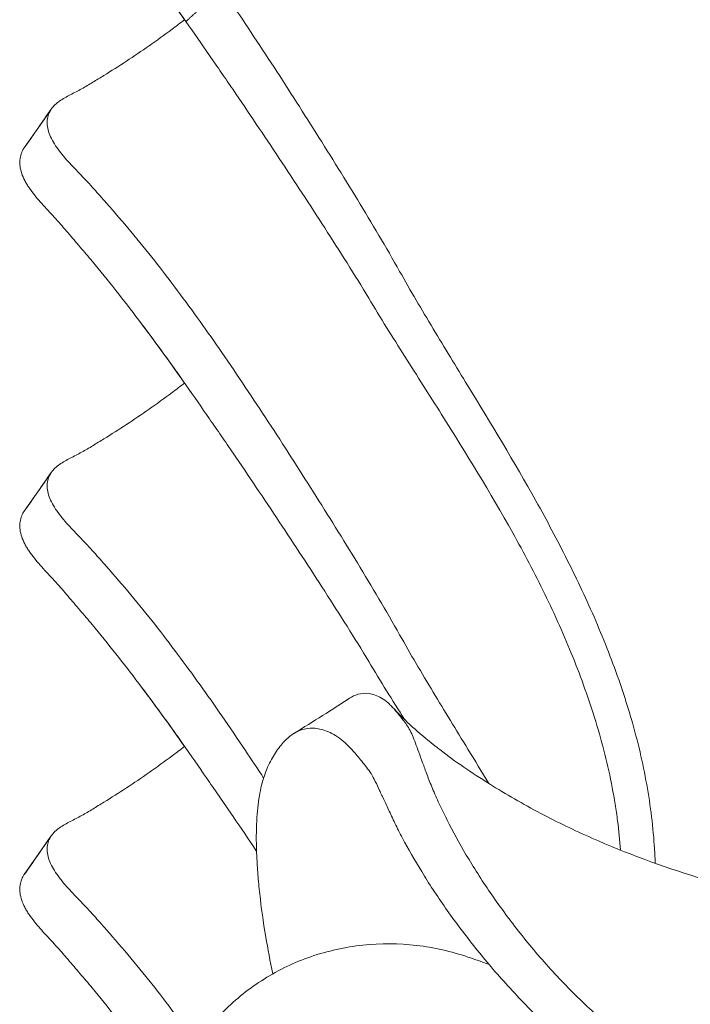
# Model space of a CAD drawing. Header units: centimetres. Extents: x -28 to 145, y -313 to 96.
# Tile 25 of 64: x -25 to -16, y -93 to -80. Entities that reach past the tile are written whole.
import ezdxf

# ---------------------------------------------------------------- set-up
doc = ezdxf.new("R2010")
doc.units = ezdxf.units.CM
doc.layers.add('Main lines', color=7, linetype='Continuous', lineweight=13, true_color=0x000000)
doc.layers.add('Predefinito', color=7, linetype='Continuous', true_color=0x000000)

# ---------------------------------------------------------------- blocks, each defined once
blk = doc.blocks.new('CB-298_Petal_Stacked_2D_Front')
at = {"layer": 'Main lines'}
blk.add_line((-25.07, 107.696), (-24.716, 108.203), dxfattribs=at)
blk.add_line((-25.07, 107.696), (-24.716, 108.203), dxfattribs=at)
for points in [[(-25.07, 117.241), (-24.727, 117.732), (-24.716, 117.749)], [(-25.07, 117.241), (-24.727, 117.732), (-24.716, 117.749)], [(-25.07, 112.469), (-24.727, 112.959), (-24.716, 112.976)], [(-25.07, 112.469), (-24.727, 112.959), (-24.716, 112.976)]]:
    blk.add_lwpolyline(points, dxfattribs=at)
for points, knots in [([(-22.948, 118.899), (-23.138, 119.17), (-23.332, 119.437), (-23.728, 119.964), (-23.93, 120.223), (-24.191, 120.539), (-24.244, 120.601), (-24.35, 120.726), (-24.402, 120.788), (-24.508, 120.911), (-24.56, 120.972), (-24.641, 121.063), (-24.669, 121.093), (-24.724, 121.153), (-24.752, 121.183), (-24.835, 121.273), (-24.889, 121.333), (-24.962, 121.424), (-24.985, 121.455), (-25.017, 121.502), (-25.027, 121.518), (-25.046, 121.55), (-25.056, 121.566), (-25.081, 121.614), (-25.094, 121.646), (-25.115, 121.708), (-25.122, 121.739), (-25.13, 121.798), (-25.131, 121.826), (-25.126, 121.881), (-25.12, 121.907), (-25.103, 121.957), (-25.092, 121.98), (-25.076, 122.006), (-25.073, 122.01), (-25.07, 122.014)], [44.040833, 44.040833, 44.040833, 44.040833, 54.228804, 54.228804, 64.416776, 64.416776, 66.963769, 66.963769, 69.510761, 69.510761, 72.057754, 72.057754, 73.331251, 73.331251, 74.604747, 74.604747, 77.15174, 77.15174, 78.425236, 78.425236, 79.061985, 79.061985, 79.698733, 79.698733, 80.972229, 80.972229, 82.245726, 82.245726, 83.519222, 83.519222, 84.792719, 84.792719, 86.066215, 86.066215, 86.322643, 86.322643, 86.322643, 86.322643]), ([(-22.965, 118.923), (-23.149, 119.186), (-23.338, 119.445), (-23.728, 119.964), (-23.93, 120.223), (-24.191, 120.539), (-24.244, 120.601), (-24.35, 120.726), (-24.402, 120.788), (-24.508, 120.911), (-24.56, 120.972), (-24.641, 121.063), (-24.669, 121.093), (-24.724, 121.153), (-24.752, 121.183), (-24.835, 121.273), (-24.889, 121.333), (-24.962, 121.424), (-24.985, 121.455), (-25.017, 121.502), (-25.027, 121.518), (-25.046, 121.55), (-25.056, 121.566), (-25.081, 121.614), (-25.094, 121.646), (-25.115, 121.708), (-25.122, 121.739), (-25.13, 121.798), (-25.131, 121.826), (-25.126, 121.881), (-25.12, 121.907), (-25.103, 121.957), (-25.092, 121.98), (-25.076, 122.006), (-25.073, 122.01), (-25.07, 122.014)], [1842.648707, 1842.648707, 1842.648707, 1842.648707, 1852.533202, 1852.533202, 1862.721173, 1862.721173, 1865.268166, 1865.268166, 1867.815159, 1867.815159, 1870.362151, 1870.362151, 1871.635648, 1871.635648, 1872.909144, 1872.909144, 1875.456137, 1875.456137, 1876.729634, 1876.729634, 1877.366382, 1877.366382, 1878.00313, 1878.00313, 1879.276626, 1879.276626, 1880.550123, 1880.550123, 1881.823619, 1881.823619, 1883.097116, 1883.097116, 1884.370612, 1884.370612, 1884.62704, 1884.62704, 1884.62704, 1884.62704]), ([(-22.965, 118.923), (-23.149, 119.186), (-23.338, 119.445), (-23.728, 119.964), (-23.93, 120.223), (-24.191, 120.539), (-24.244, 120.601), (-24.35, 120.726), (-24.402, 120.788), (-24.508, 120.911), (-24.56, 120.972), (-24.641, 121.063), (-24.669, 121.093), (-24.724, 121.153), (-24.752, 121.183), (-24.835, 121.273), (-24.889, 121.333), (-24.962, 121.424), (-24.985, 121.455), (-25.017, 121.502), (-25.027, 121.518), (-25.046, 121.55), (-25.056, 121.566), (-25.081, 121.614), (-25.094, 121.646), (-25.115, 121.708), (-25.122, 121.739), (-25.13, 121.798), (-25.131, 121.826), (-25.126, 121.881), (-25.12, 121.907), (-25.103, 121.957), (-25.092, 121.98), (-25.076, 122.006), (-25.073, 122.01), (-25.07, 122.014)], [1842.648707, 1842.648707, 1842.648707, 1842.648707, 1852.533202, 1852.533202, 1862.721173, 1862.721173, 1865.268166, 1865.268166, 1867.815159, 1867.815159, 1870.362151, 1870.362151, 1871.635648, 1871.635648, 1872.909144, 1872.909144, 1875.456137, 1875.456137, 1876.729634, 1876.729634, 1877.366382, 1877.366382, 1878.00313, 1878.00313, 1879.276626, 1879.276626, 1880.550123, 1880.550123, 1881.823619, 1881.823619, 1883.097116, 1883.097116, 1884.370612, 1884.370612, 1884.62704, 1884.62704, 1884.62704, 1884.62704]), ([(-22.475, 119.324), (-22.371, 119.174), (-22.268, 119.023), (-22.066, 118.719), (-21.965, 118.567), (-21.765, 118.261), (-21.666, 118.108), (-21.469, 117.8), (-21.371, 117.646), (-21.176, 117.337), (-21.079, 117.182), (-20.885, 116.872), (-20.789, 116.716), (-20.504, 116.248), (-20.318, 115.934), (-20.14, 115.617)], [485.337378, 485.337378, 485.337378, 485.337378, 490.896868, 490.896868, 496.456358, 496.456358, 502.015848, 502.015848, 507.575339, 507.575339, 513.134829, 513.134829, 518.694319, 518.694319, 529.8133, 529.8133, 529.8133, 529.8133]), ([(-24.716, 117.749), (-24.702, 117.769), (-24.685, 117.788), (-24.649, 117.823), (-24.628, 117.839), (-24.564, 117.885), (-24.516, 117.911), (-24.441, 117.95), (-24.416, 117.962), (-24.366, 117.988), (-24.342, 118.001), (-24.268, 118.042), (-24.219, 118.071), (-24.123, 118.13), (-24.074, 118.16), (-23.927, 118.251), (-23.828, 118.313), (-23.63, 118.443), (-23.531, 118.511), (-23.331, 118.651), (-23.231, 118.723), (-23.075, 118.839), (-23.02, 118.881), (-22.965, 118.923)], [87.397733, 87.397733, 87.397733, 87.397733, 88.626917, 88.626917, 89.888374, 89.888374, 92.411288, 92.411288, 93.672745, 93.672745, 94.934202, 94.934202, 97.457116, 97.457116, 99.98003, 99.98003, 105.025858, 105.025858, 110.071686, 110.071686, 115.117514, 115.117514, 117.880028, 117.880028, 117.880028, 117.880028]), ([(-24.716, 117.749), (-24.702, 117.769), (-24.685, 117.788), (-24.649, 117.823), (-24.628, 117.839), (-24.564, 117.885), (-24.516, 117.911), (-24.441, 117.95), (-24.416, 117.962), (-24.366, 117.988), (-24.342, 118.001), (-24.268, 118.042), (-24.219, 118.071), (-24.123, 118.13), (-24.074, 118.16), (-23.927, 118.251), (-23.828, 118.313), (-23.63, 118.443), (-23.531, 118.511), (-23.331, 118.651), (-23.231, 118.723), (-23.075, 118.839), (-23.02, 118.881), (-22.965, 118.923)], [1812.166052, 1812.166052, 1812.166052, 1812.166052, 1813.395251, 1813.395251, 1814.656723, 1814.656723, 1817.179666, 1817.179666, 1818.441138, 1818.441138, 1819.70261, 1819.70261, 1822.225554, 1822.225554, 1824.748498, 1824.748498, 1829.794385, 1829.794385, 1834.840273, 1834.840273, 1839.88616, 1839.88616, 1842.648707, 1842.648707, 1842.648707, 1842.648707]), ([(-24.716, 117.749), (-24.702, 117.769), (-24.685, 117.788), (-24.649, 117.823), (-24.628, 117.839), (-24.564, 117.885), (-24.516, 117.911), (-24.441, 117.95), (-24.416, 117.962), (-24.366, 117.988), (-24.342, 118.001), (-24.268, 118.042), (-24.219, 118.071), (-24.123, 118.13), (-24.074, 118.16), (-23.927, 118.251), (-23.828, 118.313), (-23.63, 118.443), (-23.531, 118.511), (-23.331, 118.651), (-23.231, 118.723), (-23.075, 118.839), (-23.02, 118.881), (-22.965, 118.923)], [1812.166052, 1812.166052, 1812.166052, 1812.166052, 1813.395251, 1813.395251, 1814.656723, 1814.656723, 1817.179666, 1817.179666, 1818.441138, 1818.441138, 1819.70261, 1819.70261, 1822.225554, 1822.225554, 1824.748498, 1824.748498, 1829.794385, 1829.794385, 1834.840273, 1834.840273, 1839.88616, 1839.88616, 1842.648707, 1842.648707, 1842.648707, 1842.648707]), ([(-20.546, 115.265), (-20.639, 115.42), (-20.734, 115.574), (-20.927, 115.881), (-21.025, 116.034), (-21.222, 116.34), (-21.321, 116.492), (-21.52, 116.796), (-21.62, 116.948), (-21.821, 117.251), (-21.922, 117.402), (-22.125, 117.703), (-22.226, 117.854), (-22.38, 118.079), (-22.431, 118.154), (-22.534, 118.303), (-22.586, 118.378), (-22.74, 118.602), (-22.844, 118.751), (-22.948, 118.899)], [0, 0, 0, 0, 5.505104, 5.505104, 11.010208, 11.010208, 16.515312, 16.515312, 22.020417, 22.020417, 27.525521, 27.525521, 33.030625, 33.030625, 35.783177, 35.783177, 38.535729, 38.535729, 44.040833, 44.040833, 44.040833, 44.040833]), ([(-22.475, 114.551), (-22.569, 114.688), (-22.665, 114.824), (-22.859, 115.094), (-22.957, 115.228), (-23.155, 115.494), (-23.255, 115.625), (-23.459, 115.886), (-23.563, 116.015), (-23.776, 116.268), (-23.885, 116.393), (-24.048, 116.579), (-24.102, 116.64), (-24.185, 116.732), (-24.212, 116.762), (-24.268, 116.822), (-24.297, 116.852), (-24.382, 116.942), (-24.44, 117.001), (-24.549, 117.121), (-24.599, 117.182), (-24.665, 117.276), (-24.685, 117.307), (-24.718, 117.369), (-24.732, 117.4), (-24.754, 117.46), (-24.761, 117.491), (-24.77, 117.549), (-24.771, 117.577), (-24.766, 117.631), (-24.761, 117.656), (-24.743, 117.704), (-24.731, 117.726), (-24.717, 117.748), (-24.716, 117.748), (-24.716, 117.749)], [44.475923, 44.475923, 44.475923, 44.475923, 49.52175, 49.52175, 54.567578, 54.567578, 59.613406, 59.613406, 64.659234, 64.659234, 69.705062, 69.705062, 72.227976, 72.227976, 73.489433, 73.489433, 74.75089, 74.75089, 77.273804, 77.273804, 79.796718, 79.796718, 81.058175, 81.058175, 82.319632, 82.319632, 83.581089, 83.581089, 84.842546, 84.842546, 86.104003, 86.104003, 87.36546, 87.36546, 87.397733, 87.397733, 87.397733, 87.397733]), ([(-22.948, 114.126), (-23.138, 114.398), (-23.332, 114.665), (-23.728, 115.191), (-23.93, 115.451), (-24.191, 115.766), (-24.244, 115.828), (-24.35, 115.953), (-24.402, 116.015), (-24.508, 116.138), (-24.56, 116.199), (-24.641, 116.29), (-24.669, 116.321), (-24.724, 116.381), (-24.752, 116.411), (-24.835, 116.5), (-24.889, 116.56), (-24.962, 116.652), (-24.985, 116.683), (-25.017, 116.73), (-25.027, 116.746), (-25.046, 116.778), (-25.056, 116.794), (-25.081, 116.842), (-25.094, 116.873), (-25.115, 116.935), (-25.122, 116.966), (-25.13, 117.025), (-25.131, 117.053), (-25.126, 117.108), (-25.12, 117.135), (-25.103, 117.184), (-25.092, 117.207), (-25.076, 117.233), (-25.073, 117.237), (-25.07, 117.241)], [44.040833, 44.040833, 44.040833, 44.040833, 54.228804, 54.228804, 64.416776, 64.416776, 66.963769, 66.963769, 69.510761, 69.510761, 72.057754, 72.057754, 73.331251, 73.331251, 74.604747, 74.604747, 77.15174, 77.15174, 78.425236, 78.425236, 79.061985, 79.061985, 79.698733, 79.698733, 80.972229, 80.972229, 82.245726, 82.245726, 83.519222, 83.519222, 84.792719, 84.792719, 86.066215, 86.066215, 86.322643, 86.322643, 86.322643, 86.322643]), ([(-22.965, 114.15), (-23.149, 114.413), (-23.338, 114.672), (-23.728, 115.191), (-23.93, 115.451), (-24.191, 115.766), (-24.244, 115.828), (-24.35, 115.953), (-24.402, 116.015), (-24.508, 116.138), (-24.56, 116.199), (-24.641, 116.29), (-24.669, 116.321), (-24.724, 116.381), (-24.752, 116.411), (-24.835, 116.5), (-24.889, 116.56), (-24.962, 116.652), (-24.985, 116.683), (-25.017, 116.73), (-25.027, 116.746), (-25.046, 116.778), (-25.056, 116.794), (-25.081, 116.842), (-25.094, 116.873), (-25.115, 116.935), (-25.122, 116.966), (-25.13, 117.025), (-25.131, 117.053), (-25.126, 117.108), (-25.12, 117.135), (-25.103, 117.184), (-25.092, 117.207), (-25.076, 117.233), (-25.073, 117.237), (-25.07, 117.241)], [1769.096353, 1769.096353, 1769.096353, 1769.096353, 1778.980848, 1778.980848, 1789.168819, 1789.168819, 1791.715812, 1791.715812, 1794.262805, 1794.262805, 1796.809798, 1796.809798, 1798.083294, 1798.083294, 1799.356791, 1799.356791, 1801.903784, 1801.903784, 1803.17728, 1803.17728, 1803.814028, 1803.814028, 1804.450776, 1804.450776, 1805.724273, 1805.724273, 1806.997769, 1806.997769, 1808.271266, 1808.271266, 1809.544762, 1809.544762, 1810.818258, 1810.818258, 1811.074687, 1811.074687, 1811.074687, 1811.074687]), ([(-22.965, 114.15), (-23.149, 114.413), (-23.338, 114.672), (-23.728, 115.191), (-23.93, 115.451), (-24.191, 115.766), (-24.244, 115.828), (-24.35, 115.953), (-24.402, 116.015), (-24.508, 116.138), (-24.56, 116.199), (-24.641, 116.29), (-24.669, 116.321), (-24.724, 116.381), (-24.752, 116.411), (-24.835, 116.5), (-24.889, 116.56), (-24.962, 116.652), (-24.985, 116.683), (-25.017, 116.73), (-25.027, 116.746), (-25.046, 116.778), (-25.056, 116.794), (-25.081, 116.842), (-25.094, 116.873), (-25.115, 116.935), (-25.122, 116.966), (-25.13, 117.025), (-25.131, 117.053), (-25.126, 117.108), (-25.12, 117.135), (-25.103, 117.184), (-25.092, 117.207), (-25.076, 117.233), (-25.073, 117.237), (-25.07, 117.241)], [1769.096353, 1769.096353, 1769.096353, 1769.096353, 1778.980848, 1778.980848, 1789.168819, 1789.168819, 1791.715812, 1791.715812, 1794.262805, 1794.262805, 1796.809798, 1796.809798, 1798.083294, 1798.083294, 1799.356791, 1799.356791, 1801.903784, 1801.903784, 1803.17728, 1803.17728, 1803.814028, 1803.814028, 1804.450776, 1804.450776, 1805.724273, 1805.724273, 1806.997769, 1806.997769, 1808.271266, 1808.271266, 1809.544762, 1809.544762, 1810.818258, 1810.818258, 1811.074687, 1811.074687, 1811.074687, 1811.074687]), ([(-20.14, 115.617), (-19.998, 115.364), (-19.85, 115.114), (-19.55, 114.615), (-19.397, 114.365), (-18.939, 113.616), (-18.635, 113.114), (-18.207, 112.345), (-18.069, 112.087), (-17.806, 111.562), (-17.681, 111.297), (-17.449, 110.757), (-17.341, 110.483), (-17.221, 110.134), (-17.198, 110.064), (-17.153, 109.923), (-17.131, 109.853), (-17.068, 109.64), (-17.03, 109.499), (-16.927, 109.073), (-16.874, 108.789), (-16.819, 108.363), (-16.805, 108.221), (-16.79, 108), (-16.786, 107.921), (-16.783, 107.843)], [529.8133, 529.8133, 529.8133, 529.8133, 538.70515, 538.70515, 547.597001, 547.597001, 565.380701, 565.380701, 574.272552, 574.272552, 583.164402, 583.164402, 592.056252, 592.056252, 594.279215, 594.279215, 596.502177, 596.502177, 600.948103, 600.948103, 609.839953, 609.839953, 614.285878, 614.285878, 616.761633, 616.761633, 616.761633, 616.761633]), ([(-17.239, 108.015), (-17.248, 108.142), (-17.261, 108.27), (-17.287, 108.471), (-17.298, 108.544), (-17.321, 108.691), (-17.334, 108.764), (-17.404, 109.131), (-17.477, 109.42), (-17.652, 109.991), (-17.753, 110.273), (-17.978, 110.831), (-18.101, 111.106), (-18.367, 111.651), (-18.508, 111.919), (-18.949, 112.712), (-19.267, 113.226), (-19.749, 113.991), (-19.911, 114.245), (-20.152, 114.626), (-20.232, 114.753), (-20.391, 115.008), (-20.469, 115.136), (-20.546, 115.265)], [-81.370376, -81.370376, -81.370376, -81.370376, -77.346923, -77.346923, -75.072013, -75.072013, -72.797104, -72.797104, -63.697466, -63.697466, -54.597828, -54.597828, -45.49819, -45.49819, -36.398552, -36.398552, -18.199276, -18.199276, -9.099638, -9.099638, -4.549819, -4.549819, 0, 0, 0, 0]), ([(-20.14, 110.844), (-20.318, 111.161), (-20.504, 111.475), (-20.789, 111.943), (-20.885, 112.099), (-21.079, 112.409), (-21.176, 112.564), (-21.371, 112.873), (-21.469, 113.027), (-21.666, 113.335), (-21.765, 113.488), (-21.965, 113.794), (-22.066, 113.946), (-22.268, 114.25), (-22.371, 114.401), (-22.475, 114.551)], [0, 0, 0, 0, 11.118981, 11.118981, 16.678471, 16.678471, 22.237961, 22.237961, 27.797452, 27.797452, 33.356942, 33.356942, 38.916432, 38.916432, 44.475923, 44.475923, 44.475923, 44.475923]), ([(-24.716, 112.976), (-24.702, 112.996), (-24.685, 113.015), (-24.649, 113.05), (-24.628, 113.066), (-24.564, 113.112), (-24.516, 113.138), (-24.441, 113.177), (-24.416, 113.189), (-24.366, 113.215), (-24.342, 113.229), (-24.268, 113.269), (-24.219, 113.298), (-24.123, 113.357), (-24.074, 113.387), (-23.927, 113.478), (-23.828, 113.54), (-23.63, 113.67), (-23.531, 113.738), (-23.331, 113.878), (-23.231, 113.951), (-23.075, 114.066), (-23.02, 114.108), (-22.965, 114.15)], [42.921811, 42.921811, 42.921811, 42.921811, 44.150995, 44.150995, 45.412452, 45.412452, 47.935366, 47.935366, 49.196823, 49.196823, 50.45828, 50.45828, 52.981193, 52.981193, 55.504107, 55.504107, 60.549935, 60.549935, 65.595763, 65.595763, 70.641591, 70.641591, 73.404105, 73.404105, 73.404105, 73.404105]), ([(-24.716, 112.976), (-24.702, 112.996), (-24.685, 113.015), (-24.649, 113.05), (-24.628, 113.066), (-24.564, 113.112), (-24.516, 113.138), (-24.441, 113.177), (-24.416, 113.189), (-24.366, 113.215), (-24.342, 113.229), (-24.268, 113.269), (-24.219, 113.298), (-24.123, 113.357), (-24.074, 113.387), (-23.927, 113.478), (-23.828, 113.54), (-23.63, 113.67), (-23.531, 113.738), (-23.331, 113.878), (-23.231, 113.951), (-23.075, 114.066), (-23.02, 114.108), (-22.965, 114.15)], [1738.613699, 1738.613699, 1738.613699, 1738.613699, 1739.842897, 1739.842897, 1741.104369, 1741.104369, 1743.627313, 1743.627313, 1744.888785, 1744.888785, 1746.150257, 1746.150257, 1748.6732, 1748.6732, 1751.196144, 1751.196144, 1756.242032, 1756.242032, 1761.287919, 1761.287919, 1766.333807, 1766.333807, 1769.096353, 1769.096353, 1769.096353, 1769.096353]), ([(-24.716, 112.976), (-24.702, 112.996), (-24.685, 113.015), (-24.649, 113.05), (-24.628, 113.066), (-24.564, 113.112), (-24.516, 113.138), (-24.441, 113.177), (-24.416, 113.189), (-24.366, 113.215), (-24.342, 113.229), (-24.268, 113.269), (-24.219, 113.298), (-24.123, 113.357), (-24.074, 113.387), (-23.927, 113.478), (-23.828, 113.54), (-23.63, 113.67), (-23.531, 113.738), (-23.331, 113.878), (-23.231, 113.951), (-23.075, 114.066), (-23.02, 114.108), (-22.965, 114.15)], [1738.613699, 1738.613699, 1738.613699, 1738.613699, 1739.842897, 1739.842897, 1741.104369, 1741.104369, 1743.627313, 1743.627313, 1744.888785, 1744.888785, 1746.150257, 1746.150257, 1748.6732, 1748.6732, 1751.196144, 1751.196144, 1756.242032, 1756.242032, 1761.287919, 1761.287919, 1766.333807, 1766.333807, 1769.096353, 1769.096353, 1769.096353, 1769.096353]), ([(-20.546, 110.492), (-20.639, 110.647), (-20.734, 110.801), (-20.927, 111.109), (-21.025, 111.262), (-21.222, 111.567), (-21.321, 111.719), (-21.52, 112.023), (-21.62, 112.175), (-21.821, 112.478), (-21.922, 112.629), (-22.125, 112.931), (-22.226, 113.081), (-22.38, 113.306), (-22.431, 113.381), (-22.534, 113.531), (-22.586, 113.605), (-22.74, 113.829), (-22.844, 113.978), (-22.948, 114.126)], [0, 0, 0, 0, 5.505104, 5.505104, 11.010208, 11.010208, 16.515312, 16.515312, 22.020417, 22.020417, 27.525521, 27.525521, 33.030625, 33.030625, 35.783177, 35.783177, 38.535729, 38.535729, 44.040833, 44.040833, 44.040833, 44.040833]), ([(-22.475, 109.778), (-22.569, 109.915), (-22.665, 110.051), (-22.859, 110.321), (-22.957, 110.455), (-23.155, 110.721), (-23.255, 110.853), (-23.459, 111.113), (-23.563, 111.242), (-23.776, 111.495), (-23.885, 111.62), (-24.048, 111.806), (-24.102, 111.867), (-24.185, 111.959), (-24.212, 111.989), (-24.268, 112.049), (-24.297, 112.079), (-24.382, 112.169), (-24.44, 112.228), (-24.549, 112.348), (-24.599, 112.409), (-24.665, 112.503), (-24.685, 112.534), (-24.718, 112.596), (-24.732, 112.627), (-24.754, 112.688), (-24.761, 112.718), (-24.77, 112.776), (-24.771, 112.804), (-24.766, 112.858), (-24.761, 112.884), (-24.743, 112.931), (-24.731, 112.954), (-24.717, 112.975), (-24.716, 112.975), (-24.716, 112.976)], [0, 0, 0, 0, 5.045828, 5.045828, 10.091656, 10.091656, 15.137484, 15.137484, 20.183312, 20.183312, 25.22914, 25.22914, 27.752054, 27.752054, 29.013511, 29.013511, 30.274968, 30.274968, 32.797882, 32.797882, 35.320796, 35.320796, 36.582253, 36.582253, 37.84371, 37.84371, 39.105167, 39.105167, 40.366624, 40.366624, 41.628081, 41.628081, 42.889538, 42.889538, 42.921811, 42.921811, 42.921811, 42.921811]), ([(-22.948, 109.353), (-23.138, 109.625), (-23.332, 109.892), (-23.728, 110.418), (-23.93, 110.678), (-24.191, 110.993), (-24.244, 111.055), (-24.35, 111.18), (-24.402, 111.242), (-24.508, 111.365), (-24.56, 111.427), (-24.641, 111.518), (-24.669, 111.548), (-24.724, 111.608), (-24.752, 111.638), (-24.835, 111.727), (-24.889, 111.787), (-24.962, 111.879), (-24.985, 111.91), (-25.017, 111.957), (-25.027, 111.973), (-25.046, 112.005), (-25.056, 112.021), (-25.081, 112.069), (-25.094, 112.1), (-25.115, 112.162), (-25.122, 112.193), (-25.13, 112.252), (-25.131, 112.281), (-25.126, 112.335), (-25.12, 112.362), (-25.103, 112.411), (-25.092, 112.434), (-25.076, 112.46), (-25.073, 112.464), (-25.07, 112.469)], [0, 0, 0, 0, 10.187971, 10.187971, 20.375943, 20.375943, 22.922936, 22.922936, 25.469928, 25.469928, 28.016921, 28.016921, 29.290418, 29.290418, 30.563914, 30.563914, 33.110907, 33.110907, 34.384403, 34.384403, 35.021152, 35.021152, 35.6579, 35.6579, 36.931396, 36.931396, 38.204893, 38.204893, 39.478389, 39.478389, 40.751885, 40.751885, 42.025382, 42.025382, 42.28181, 42.28181, 42.28181, 42.28181]), ([(-22.965, 109.377), (-23.149, 109.641), (-23.338, 109.9), (-23.728, 110.418), (-23.93, 110.678), (-24.191, 110.993), (-24.244, 111.055), (-24.35, 111.18), (-24.402, 111.242), (-24.508, 111.365), (-24.56, 111.427), (-24.641, 111.518), (-24.669, 111.548), (-24.724, 111.608), (-24.752, 111.638), (-24.835, 111.727), (-24.889, 111.787), (-24.962, 111.879), (-24.985, 111.91), (-25.017, 111.957), (-25.027, 111.973), (-25.046, 112.005), (-25.056, 112.021), (-25.081, 112.069), (-25.094, 112.1), (-25.115, 112.162), (-25.122, 112.193), (-25.13, 112.252), (-25.131, 112.281), (-25.126, 112.335), (-25.12, 112.362), (-25.103, 112.411), (-25.092, 112.434), (-25.076, 112.46), (-25.073, 112.464), (-25.07, 112.469)], [1695.544, 1695.544, 1695.544, 1695.544, 1705.428494, 1705.428494, 1715.616466, 1715.616466, 1718.163459, 1718.163459, 1720.710451, 1720.710451, 1723.257444, 1723.257444, 1724.530941, 1724.530941, 1725.804437, 1725.804437, 1728.35143, 1728.35143, 1729.624926, 1729.624926, 1730.261675, 1730.261675, 1730.898423, 1730.898423, 1732.171919, 1732.171919, 1733.445416, 1733.445416, 1734.718912, 1734.718912, 1735.992408, 1735.992408, 1737.265905, 1737.265905, 1737.522333, 1737.522333, 1737.522333, 1737.522333]), ([(-22.965, 109.377), (-23.149, 109.641), (-23.338, 109.9), (-23.728, 110.418), (-23.93, 110.678), (-24.191, 110.993), (-24.244, 111.055), (-24.35, 111.18), (-24.402, 111.242), (-24.508, 111.365), (-24.56, 111.427), (-24.641, 111.518), (-24.669, 111.548), (-24.724, 111.608), (-24.752, 111.638), (-24.835, 111.727), (-24.889, 111.787), (-24.962, 111.879), (-24.985, 111.91), (-25.017, 111.957), (-25.027, 111.973), (-25.046, 112.005), (-25.056, 112.021), (-25.081, 112.069), (-25.094, 112.1), (-25.115, 112.162), (-25.122, 112.193), (-25.13, 112.252), (-25.131, 112.281), (-25.126, 112.335), (-25.12, 112.362), (-25.103, 112.411), (-25.092, 112.434), (-25.076, 112.46), (-25.073, 112.464), (-25.07, 112.469)], [1695.544, 1695.544, 1695.544, 1695.544, 1705.428494, 1705.428494, 1715.616466, 1715.616466, 1718.163459, 1718.163459, 1720.710451, 1720.710451, 1723.257444, 1723.257444, 1724.530941, 1724.530941, 1725.804437, 1725.804437, 1728.35143, 1728.35143, 1729.624926, 1729.624926, 1730.261675, 1730.261675, 1730.898423, 1730.898423, 1732.171919, 1732.171919, 1733.445416, 1733.445416, 1734.718912, 1734.718912, 1735.992408, 1735.992408, 1737.265905, 1737.265905, 1737.522333, 1737.522333, 1737.522333, 1737.522333]), ([(-18.969, 108.891), (-19.061, 109.042), (-19.152, 109.192), (-19.397, 109.593), (-19.55, 109.842), (-19.85, 110.341), (-19.998, 110.591), (-20.14, 110.844)], [-23.139282, -23.139282, -23.139282, -23.139282, -17.783701, -17.783701, -8.89185, -8.89185, 0, 0, 0, 0]), ([(-20.075, 109.731), (-20.155, 109.857), (-20.233, 109.982), (-20.391, 110.235), (-20.469, 110.363), (-20.546, 110.492)], [-9.039966, -9.039966, -9.039966, -9.039966, -4.549819, -4.549819, 0, 0, 0, 0]), ([(-20.8, 110.009), (-20.764, 110.033), (-20.727, 110.051), (-20.641, 110.075), (-20.593, 110.079), (-20.515, 110.067), (-20.489, 110.06), (-20.434, 110.041), (-20.406, 110.028), (-20.35, 109.995), (-20.321, 109.974), (-20.275, 109.934), (-20.259, 109.918), (-20.241, 109.9)], [-0.012545, -0.012545, -0.012545, -0.012545, 12.394821, 12.394821, 27.166975, 27.166975, 34.553053, 34.553053, 41.93913, 41.93913, 49.325207, 49.325207, 53.64127, 53.64127, 53.64127, 53.64127]), ([(-20.241, 109.9), (-20.229, 109.887), (-20.217, 109.873), (-20.174, 109.824), (-20.142, 109.785), (-20.093, 109.723), (-20.077, 109.701), (-20.044, 109.656), (-20.029, 109.632), (-19.999, 109.58), (-19.985, 109.552), (-19.959, 109.49), (-19.946, 109.456), (-19.919, 109.383), (-19.904, 109.343), (-19.873, 109.259), (-19.856, 109.213), (-19.82, 109.114), (-19.801, 109.061), (-19.759, 108.948), (-19.735, 108.887), (-19.695, 108.792), (-19.681, 108.759), (-19.652, 108.692), (-19.636, 108.658), (-19.588, 108.555), (-19.554, 108.484), (-19.443, 108.264), (-19.359, 108.11), (-19.217, 107.87), (-19.167, 107.789), (-19.062, 107.624), (-19.007, 107.541), (-18.836, 107.291), (-18.713, 107.123), (-18.45, 106.787), (-18.309, 106.619), (-18.083, 106.37), (-18.005, 106.287), (-17.844, 106.123), (-17.761, 106.042), (-17.507, 105.805), (-17.329, 105.652), (-16.956, 105.361), (-16.76, 105.223), (-16.5, 105.063), (-16.447, 105.031), (-16.34, 104.97), (-16.286, 104.94), (-16.123, 104.853), (-16.012, 104.799), (-15.678, 104.648), (-15.45, 104.56), (-14.992, 104.397), (-14.76, 104.322), (-14.294, 104.179), (-14.06, 104.112), (-13.59, 103.983), (-13.354, 103.921), (-12.88, 103.804), (-12.643, 103.748), (-12.165, 103.642), (-11.925, 103.592), (-11.445, 103.498), (-11.204, 103.453), (-10.722, 103.369), (-10.481, 103.329), (-9.756, 103.217), (-9.271, 103.151), (-8.3, 103.032), (-7.814, 102.98), (-7.083, 102.912), (-6.839, 102.89), (-6.351, 102.851), (-6.107, 102.832), (-5.375, 102.78), (-4.887, 102.749), (-4.155, 102.703), (-3.91, 102.688), (-3.422, 102.657), (-3.178, 102.642), (-2.446, 102.597), (-1.957, 102.57), (-0.98, 102.533), (-0.49, 102.524), (0, 102.525)], [53.64127, 53.64127, 53.64127, 53.64127, 56.711284, 56.711284, 64.097362, 64.097362, 67.7904, 67.7904, 71.483439, 71.483439, 75.176478, 75.176478, 78.869516, 78.869516, 82.562555, 82.562555, 86.255594, 86.255594, 89.948632, 89.948632, 93.641671, 93.641671, 95.48819, 95.48819, 97.334709, 97.334709, 101.027748, 101.027748, 108.413825, 108.413825, 112.106864, 112.106864, 115.799903, 115.799903, 123.18598, 123.18598, 130.572057, 130.572057, 134.265096, 134.265096, 137.958134, 137.958134, 145.344212, 145.344212, 152.730289, 152.730289, 154.576808, 154.576808, 156.423328, 156.423328, 160.116366, 160.116366, 167.502443, 167.502443, 174.888521, 174.888521, 182.274598, 182.274598, 189.660675, 189.660675, 197.046752, 197.046752, 204.43283, 204.43283, 211.818907, 211.818907, 219.204984, 219.204984, 233.977139, 233.977139, 248.749293, 248.749293, 256.135371, 256.135371, 263.521448, 263.521448, 278.293602, 278.293602, 285.67968, 285.67968, 293.065757, 293.065757, 307.837911, 307.837911, 322.610066, 322.610066, 322.610066, 322.610066]), ([(0, 106.505), (-0.501, 106.505), (-1.001, 106.498), (-1.501, 106.492), (-2.001, 106.485), (-2.5, 106.479), (-3, 106.473), (-3.498, 106.467), (-3.997, 106.463), (-4.495, 106.462), (-4.992, 106.462), (-5.49, 106.463), (-5.988, 106.467), (-6.984, 106.476), (-7.967, 106.5), (-8.962, 106.55), (-9.719, 106.589), (-10.477, 106.641), (-11.231, 106.716), (-11.458, 106.738), (-11.684, 106.763), (-11.909, 106.789), (-12.883, 106.903), (-13.853, 107.057), (-14.808, 107.276), (-15.286, 107.385), (-15.759, 107.51), (-16.227, 107.657), (-16.699, 107.804), (-17.162, 107.973), (-17.614, 108.173), (-17.844, 108.274), (-18.07, 108.383), (-18.515, 108.618), (-18.748, 108.752), (-18.96, 108.885), (-19.199, 109.035), (-19.405, 109.175), (-19.613, 109.335), (-19.631, 109.349), (-19.649, 109.363), (-19.676, 109.384), (-19.686, 109.392), (-19.696, 109.4), (-19.892, 109.556), (-20.049, 109.697), (-20.241, 109.899)], [-0.240844, -0.240844, -0.240844, -0.240844, 1.261451, 1.261451, 1.261451, 2.760576, 2.760576, 2.760576, 4.257284, 4.257284, 4.257284, 5.752505, 5.752505, 5.752505, 8.73017, 8.73017, 8.73017, 11.00798, 11.00798, 11.00798, 11.690844, 11.690844, 11.690844, 14.635834, 14.635834, 14.635834, 16.108292, 16.108292, 16.108292, 17.589992, 17.589992, 17.589992, 18.353092, 18.353092, 19.116944, 19.116944, 19.116944, 19.942448, 19.942448, 19.942448, 20.016686, 20.016686, 20.058155, 20.058155, 20.058155, 20.853058, 20.853058, 20.853058, 20.853058]), ([(-21.927, 108.962), (-22.006, 109.083), (-22.086, 109.205), (-22.268, 109.477), (-22.371, 109.628), (-22.475, 109.778)], [-9.982169, -9.982169, -9.982169, -9.982169, -5.55949, -5.55949, 0, 0, 0, 0]), ([(-21.806, 106.39), (-21.842, 106.558), (-21.872, 106.719), (-21.932, 107.073), (-21.958, 107.262), (-21.987, 107.528), (-21.995, 107.613), (-22.008, 107.778), (-22.013, 107.857), (-22.023, 108.085), (-22.025, 108.224), (-22.015, 108.476), (-22.004, 108.588), (-21.973, 108.791), (-21.952, 108.881), (-21.901, 109.043), (-21.871, 109.115), (-21.804, 109.246), (-21.767, 109.304), (-21.689, 109.408), (-21.648, 109.454), (-21.582, 109.511), (-21.56, 109.528), (-21.534, 109.545), (-21.531, 109.547), (-21.528, 109.548)], [3.295436, 3.295436, 3.295436, 3.295436, 14.705228, 14.705228, 29.410456, 29.410456, 36.76307, 36.76307, 44.115684, 44.115684, 58.820912, 58.820912, 73.52614, 73.52614, 88.231367, 88.231367, 102.936595, 102.936595, 117.641823, 117.641823, 132.347051, 132.347051, 139.699665, 139.699665, 140.649727, 140.649727, 140.649727, 140.649727]), ([(-21.528, 109.548), (-21.508, 109.561), (-21.488, 109.572), (-21.418, 109.601), (-21.367, 109.614), (-21.26, 109.619), (-21.204, 109.613), (-21.115, 109.585), (-21.084, 109.574), (-21.022, 109.544), (-20.989, 109.526), (-20.924, 109.482), (-20.891, 109.457), (-20.839, 109.409), (-20.819, 109.39), (-20.8, 109.369)], [140.649727, 140.649727, 140.649727, 140.649727, 147.052279, 147.052279, 161.757507, 161.757507, 176.462735, 176.462735, 183.815349, 183.815349, 191.167963, 191.167963, 198.520577, 198.520577, 202.687943, 202.687943, 202.687943, 202.687943]), ([(-24.716, 108.203), (-24.702, 108.223), (-24.685, 108.242), (-24.649, 108.277), (-24.628, 108.294), (-24.564, 108.339), (-24.516, 108.366), (-24.441, 108.404), (-24.416, 108.417), (-24.366, 108.443), (-24.342, 108.456), (-24.268, 108.497), (-24.219, 108.525), (-24.123, 108.584), (-24.074, 108.614), (-23.927, 108.705), (-23.828, 108.767), (-23.63, 108.897), (-23.531, 108.965), (-23.331, 109.105), (-23.231, 109.178), (-23.075, 109.293), (-23.02, 109.335), (-22.965, 109.377)], [42.921811, 42.921811, 42.921811, 42.921811, 44.150995, 44.150995, 45.412452, 45.412452, 47.935366, 47.935366, 49.196823, 49.196823, 50.45828, 50.45828, 52.981193, 52.981193, 55.504107, 55.504107, 60.549935, 60.549935, 65.595763, 65.595763, 70.641591, 70.641591, 73.404105, 73.404105, 73.404105, 73.404105]), ([(-24.716, 108.203), (-24.702, 108.223), (-24.685, 108.242), (-24.649, 108.277), (-24.628, 108.294), (-24.564, 108.339), (-24.516, 108.366), (-24.441, 108.404), (-24.416, 108.417), (-24.366, 108.443), (-24.342, 108.456), (-24.268, 108.497), (-24.219, 108.525), (-24.123, 108.584), (-24.074, 108.614), (-23.927, 108.705), (-23.828, 108.767), (-23.63, 108.897), (-23.531, 108.965), (-23.331, 109.105), (-23.231, 109.178), (-23.075, 109.293), (-23.02, 109.335), (-22.965, 109.377)], [1665.061705, 1665.061705, 1665.061705, 1665.061705, 1666.290889, 1666.290889, 1667.552346, 1667.552346, 1670.07526, 1670.07526, 1671.336717, 1671.336717, 1672.598174, 1672.598174, 1675.121088, 1675.121088, 1677.644002, 1677.644002, 1682.68983, 1682.68983, 1687.735658, 1687.735658, 1692.781486, 1692.781486, 1695.544, 1695.544, 1695.544, 1695.544]), ([(-24.716, 108.203), (-24.702, 108.223), (-24.685, 108.242), (-24.649, 108.277), (-24.628, 108.294), (-24.564, 108.339), (-24.516, 108.366), (-24.441, 108.404), (-24.416, 108.417), (-24.366, 108.443), (-24.342, 108.456), (-24.268, 108.497), (-24.219, 108.525), (-24.123, 108.584), (-24.074, 108.614), (-23.927, 108.705), (-23.828, 108.767), (-23.63, 108.897), (-23.531, 108.965), (-23.331, 109.105), (-23.231, 109.178), (-23.075, 109.293), (-23.02, 109.335), (-22.965, 109.377)], [1665.061705, 1665.061705, 1665.061705, 1665.061705, 1666.290889, 1666.290889, 1667.552346, 1667.552346, 1670.07526, 1670.07526, 1671.336717, 1671.336717, 1672.598174, 1672.598174, 1675.121088, 1675.121088, 1677.644002, 1677.644002, 1682.68983, 1682.68983, 1687.735658, 1687.735658, 1692.781486, 1692.781486, 1695.544, 1695.544, 1695.544, 1695.544]), ([(-22.019, 108.001), (-22.021, 108.003), (-22.022, 108.005), (-22.125, 108.158), (-22.226, 108.308), (-22.38, 108.533), (-22.431, 108.608), (-22.534, 108.758), (-22.586, 108.832), (-22.74, 109.056), (-22.844, 109.205), (-22.948, 109.353)], [-16.59006, -16.59006, -16.59006, -16.59006, -16.515312, -16.515312, -11.010208, -11.010208, -8.257656, -8.257656, -5.505104, -5.505104, 0, 0, 0, 0]), ([(-20.8, 109.369), (-20.785, 109.354), (-20.769, 109.337), (-20.717, 109.278), (-20.678, 109.232), (-20.617, 109.157), (-20.596, 109.132), (-20.555, 109.078), (-20.535, 109.05), (-20.497, 108.989), (-20.478, 108.955), (-20.441, 108.881), (-20.423, 108.842), (-20.385, 108.758), (-20.364, 108.713), (-20.318, 108.615), (-20.293, 108.561), (-20.253, 108.475), (-20.239, 108.445), (-20.209, 108.384), (-20.194, 108.353), (-20.147, 108.256), (-20.112, 108.189), (-19.999, 107.98), (-19.912, 107.83), (-19.766, 107.596), (-19.715, 107.516), (-19.607, 107.354), (-19.551, 107.273), (-19.376, 107.028), (-19.251, 106.863), (-18.984, 106.532), (-18.841, 106.366), (-18.613, 106.118), (-18.535, 106.035), (-18.374, 105.872), (-18.292, 105.792), (-18.039, 105.554), (-17.863, 105.4), (-17.587, 105.178), (-17.493, 105.106), (-17.3, 104.965), (-17.202, 104.896), (-17.05, 104.795), (-16.999, 104.762), (-16.896, 104.697), (-16.843, 104.665), (-16.684, 104.571), (-16.577, 104.511), (-16.361, 104.399), (-16.251, 104.347), (-16.03, 104.249), (-15.918, 104.202), (-15.581, 104.071), (-15.353, 103.992), (-14.894, 103.844), (-14.662, 103.776), (-14.197, 103.645), (-13.964, 103.583), (-13.495, 103.463), (-13.26, 103.406), (-12.788, 103.298), (-12.551, 103.247), (-12.075, 103.15), (-11.836, 103.104), (-11.359, 103.017), (-11.119, 102.977), (-10.641, 102.9), (-10.401, 102.864), (-9.681, 102.761), (-9.199, 102.701), (-8.235, 102.594), (-7.752, 102.548), (-7.026, 102.487), (-6.784, 102.468), (-6.3, 102.433), (-6.058, 102.417), (-5.574, 102.387), (-5.332, 102.373), (-4.848, 102.345), (-4.605, 102.331), (-4.121, 102.304), (-3.879, 102.29), (-3.395, 102.264), (-3.152, 102.251), (-2.426, 102.214), (-1.941, 102.192), (-0.971, 102.158), (-0.486, 102.148), (0, 102.149)], [202.687943, 202.687943, 202.687943, 202.687943, 205.873191, 205.873191, 213.225805, 213.225805, 216.902112, 216.902112, 220.578419, 220.578419, 224.254726, 224.254726, 227.931033, 227.931033, 231.60734, 231.60734, 235.283647, 235.283647, 237.1218, 237.1218, 238.959954, 238.959954, 242.63626, 242.63626, 249.988874, 249.988874, 253.665181, 253.665181, 257.341488, 257.341488, 264.694102, 264.694102, 272.046716, 272.046716, 275.723023, 275.723023, 279.39933, 279.39933, 286.751944, 286.751944, 290.428251, 290.428251, 294.104558, 294.104558, 295.942712, 295.942712, 297.780865, 297.780865, 301.457172, 301.457172, 305.133479, 305.133479, 308.809786, 308.809786, 316.1624, 316.1624, 323.515014, 323.515014, 330.867628, 330.867628, 338.220242, 338.220242, 345.572856, 345.572856, 352.92547, 352.92547, 360.278084, 360.278084, 367.630698, 367.630698, 382.335926, 382.335926, 397.041154, 397.041154, 404.393767, 404.393767, 411.746381, 411.746381, 419.098995, 419.098995, 426.451609, 426.451609, 433.804223, 433.804223, 441.156837, 441.156837, 455.862065, 455.862065, 470.567293, 470.567293, 470.567293, 470.567293]), ([(-22.8, 105.466), (-22.885, 105.583), (-22.97, 105.7), (-23.155, 105.948), (-23.255, 106.08), (-23.459, 106.34), (-23.563, 106.469), (-23.776, 106.723), (-23.885, 106.847), (-24.048, 107.033), (-24.102, 107.094), (-24.185, 107.186), (-24.212, 107.216), (-24.268, 107.277), (-24.297, 107.306), (-24.382, 107.396), (-24.44, 107.455), (-24.549, 107.575), (-24.599, 107.636), (-24.665, 107.73), (-24.685, 107.761), (-24.718, 107.823), (-24.732, 107.854), (-24.754, 107.915), (-24.761, 107.945), (-24.77, 108.003), (-24.771, 108.031), (-24.766, 108.085), (-24.761, 108.111), (-24.743, 108.159), (-24.731, 108.181), (-24.717, 108.202), (-24.716, 108.203), (-24.716, 108.203)], [5.709244, 5.709244, 5.709244, 5.709244, 10.091656, 10.091656, 15.137484, 15.137484, 20.183312, 20.183312, 25.22914, 25.22914, 27.752054, 27.752054, 29.013511, 29.013511, 30.274968, 30.274968, 32.797882, 32.797882, 35.320796, 35.320796, 36.582253, 36.582253, 37.84371, 37.84371, 39.105167, 39.105167, 40.366624, 40.366624, 41.628081, 41.628081, 42.889538, 42.889538, 42.921811, 42.921811, 42.921811, 42.921811]), ([(-23.117, 104.82), (-23.253, 105.009), (-23.391, 105.197), (-23.728, 105.646), (-23.93, 105.905), (-24.191, 106.22), (-24.244, 106.283), (-24.35, 106.407), (-24.402, 106.469), (-24.508, 106.593), (-24.56, 106.654), (-24.641, 106.745), (-24.669, 106.775), (-24.724, 106.835), (-24.752, 106.865), (-24.835, 106.954), (-24.889, 107.014), (-24.962, 107.106), (-24.985, 107.137), (-25.017, 107.184), (-25.027, 107.2), (-25.046, 107.232), (-25.056, 107.248), (-25.081, 107.296), (-25.094, 107.327), (-25.115, 107.389), (-25.122, 107.42), (-25.13, 107.479), (-25.131, 107.508), (-25.126, 107.563), (-25.12, 107.589), (-25.103, 107.638), (-25.092, 107.661), (-25.076, 107.687), (-25.073, 107.692), (-25.07, 107.696)], [-78.493576, -78.493576, -78.493576, -78.493576, -71.3158, -71.3158, -61.127828, -61.127828, -58.580835, -58.580835, -56.033843, -56.033843, -53.48685, -53.48685, -52.213353, -52.213353, -50.939857, -50.939857, -48.392864, -48.392864, -47.119368, -47.119368, -46.482619, -46.482619, -45.845871, -45.845871, -44.572375, -44.572375, -43.298878, -43.298878, -42.025382, -42.025382, -40.751885, -40.751885, -39.478389, -39.478389, -39.221961, -39.221961, -39.221961, -39.221961]), ([(-23.117, 104.82), (-23.253, 105.009), (-23.391, 105.197), (-23.728, 105.646), (-23.93, 105.905), (-24.191, 106.22), (-24.244, 106.283), (-24.35, 106.407), (-24.402, 106.469), (-24.508, 106.593), (-24.56, 106.654), (-24.641, 106.745), (-24.669, 106.775), (-24.724, 106.835), (-24.752, 106.865), (-24.835, 106.954), (-24.889, 107.014), (-24.962, 107.106), (-24.985, 107.137), (-25.017, 107.184), (-25.027, 107.2), (-25.046, 107.232), (-25.056, 107.248), (-25.081, 107.296), (-25.094, 107.327), (-25.115, 107.389), (-25.122, 107.42), (-25.13, 107.479), (-25.131, 107.508), (-25.126, 107.563), (-25.12, 107.589), (-25.103, 107.638), (-25.092, 107.661), (-25.076, 107.687), (-25.073, 107.692), (-25.07, 107.696)], [1625.018509, 1625.018509, 1625.018509, 1625.018509, 1632.196286, 1632.196286, 1642.384257, 1642.384257, 1644.93125, 1644.93125, 1647.478243, 1647.478243, 1650.025236, 1650.025236, 1651.298732, 1651.298732, 1652.572229, 1652.572229, 1655.119222, 1655.119222, 1656.392718, 1656.392718, 1657.029466, 1657.029466, 1657.666214, 1657.666214, 1658.939711, 1658.939711, 1660.213207, 1660.213207, 1661.486704, 1661.486704, 1662.7602, 1662.7602, 1664.033697, 1664.033697, 1664.290125, 1664.290125, 1664.290125, 1664.290125]), ([(-23.117, 104.82), (-23.253, 105.009), (-23.391, 105.197), (-23.728, 105.646), (-23.93, 105.905), (-24.191, 106.22), (-24.244, 106.283), (-24.35, 106.407), (-24.402, 106.469), (-24.508, 106.593), (-24.56, 106.654), (-24.641, 106.745), (-24.669, 106.775), (-24.724, 106.835), (-24.752, 106.865), (-24.835, 106.954), (-24.889, 107.014), (-24.962, 107.106), (-24.985, 107.137), (-25.017, 107.184), (-25.027, 107.2), (-25.046, 107.232), (-25.056, 107.248), (-25.081, 107.296), (-25.094, 107.327), (-25.115, 107.389), (-25.122, 107.42), (-25.13, 107.479), (-25.131, 107.508), (-25.126, 107.563), (-25.12, 107.589), (-25.103, 107.638), (-25.092, 107.661), (-25.076, 107.687), (-25.073, 107.692), (-25.07, 107.696)], [1625.018509, 1625.018509, 1625.018509, 1625.018509, 1632.196286, 1632.196286, 1642.384257, 1642.384257, 1644.93125, 1644.93125, 1647.478243, 1647.478243, 1650.025236, 1650.025236, 1651.298732, 1651.298732, 1652.572229, 1652.572229, 1655.119222, 1655.119222, 1656.392718, 1656.392718, 1657.029466, 1657.029466, 1657.666214, 1657.666214, 1658.939711, 1658.939711, 1660.213207, 1660.213207, 1661.486704, 1661.486704, 1662.7602, 1662.7602, 1664.033697, 1664.033697, 1664.290125, 1664.290125, 1664.290125, 1664.290125]), ([(-19.245, 106.611), (-19.463, 106.685), (-19.689, 106.736), (-19.917, 106.763), (-20.152, 106.79), (-20.389, 106.792), (-20.622, 106.767), (-20.856, 106.742), (-21.086, 106.691), (-21.307, 106.615), (-21.523, 106.541), (-21.729, 106.442), (-21.921, 106.322), (-22.113, 106.202), (-22.29, 106.06), (-22.449, 105.9), (-22.611, 105.735), (-22.754, 105.551), (-22.871, 105.353), (-22.881, 105.337), (-22.89, 105.322), (-22.899, 105.306), (-23.004, 105.121), (-23.088, 104.924), (-23.149, 104.721), (-23.213, 104.505), (-23.251, 104.282), (-23.263, 104.057)], [3.997716, 3.997716, 3.997716, 3.997716, 4.690168, 4.690168, 4.690168, 5.402308, 5.402308, 5.402308, 6.116271, 6.116271, 6.116271, 6.813713, 6.813713, 6.813713, 7.513253, 7.513253, 7.513253, 8.233267, 8.233267, 8.233267, 8.289954, 8.289954, 8.289954, 8.953648, 8.953648, 8.953648, 9.655149, 9.655149, 9.655149, 9.655149])]:
    blk.add_open_spline(points, degree=3, knots=knots, dxfattribs=at)
for points, degree in [([(-22.948, 118.899), (-22.711, 119.111), (-22.475, 119.324)], 2), ([(-25.07, 117.241), (-24.952, 117.411), (-24.834, 117.58), (-24.716, 117.749)], 3), ([(-25.07, 112.469), (-24.952, 112.638), (-24.834, 112.807), (-24.716, 112.976)], 3), ([(-21.528, 109.548), (-21.267, 109.709), (-21.03, 109.859), (-20.8, 110.009)], 3), ([(-25.07, 107.696), (-24.952, 107.865), (-24.834, 108.034), (-24.716, 108.203)], 3), ([(-18.968, 106.516), (-19.06, 106.548), (-19.153, 106.579), (-19.245, 106.611)], 3)]:
    blk.add_open_spline(points, degree=degree, dxfattribs=at)

msp = doc.modelspace()

# ---------------------------------------------------------------- block references
at = {"layer": 'Predefinito'}
msp.add_blockref('CB-298_Petal_Stacked_2D_Front', (0, -198.658), dxfattribs=at)

doc.saveas('drawing.dxf')
